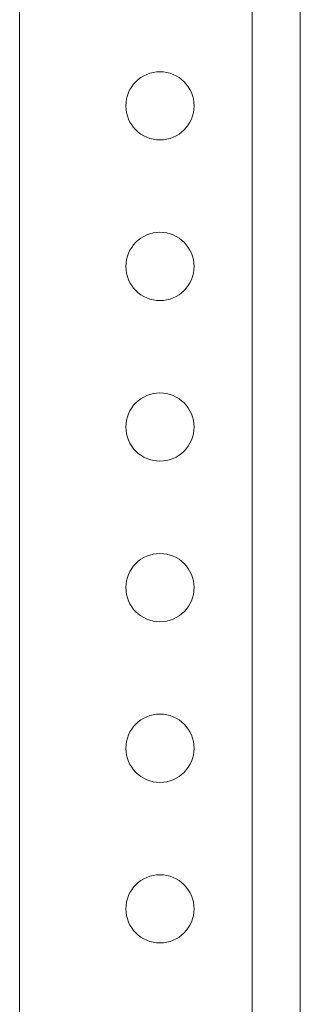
# Model space of a CAD drawing. Header units: millimetres. Extents: x -336 to 487, y -1247 to -28.
# Tile 48 of 49: x 405 to 440, y -408 to -286. Entities that reach past the tile are written whole.
import ezdxf

# ---------------------------------------------------------------- set-up
doc = ezdxf.new("R2010")
doc.units = ezdxf.units.MM

msp = doc.modelspace()

# ---------------------------------------------------------------- linework, layer by layer
at = {"color": 7, "linetype": 'Continuous', "lineweight": 0}
msp.add_line((433.51, -446.31), (433.51, -86.31), dxfattribs=at)
at = {"color": 7, "linetype": 'Continuous', "lineweight": 15}
for p, q in [((439.51, -446.31), (439.51, -86.31)), ((404.51, -443.31), (404.51, -89.31))]:
    msp.add_line(p, q, dxfattribs=at)
for centre in [(422.01, -296.31), (422.01, -316.31), (422.01, -336.31), (422.01, -356.31), (422.01, -376.31), (422.01, -396.31)]:
    msp.add_circle(centre, 4.25, dxfattribs=at)

doc.saveas('drawing.dxf')
